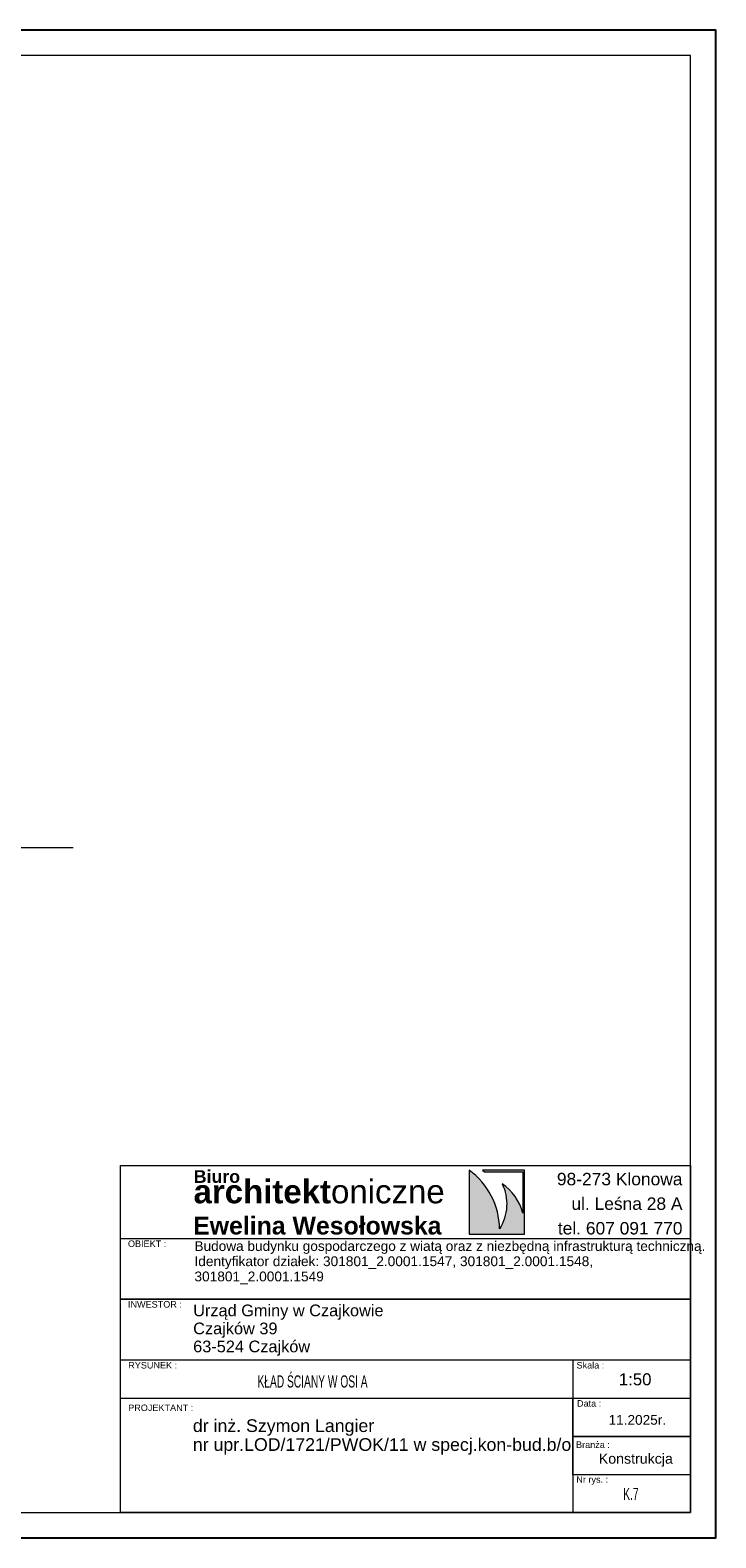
# Model space of a CAD drawing. Header units: centimetres. Extents: x 125945 to 146944, y 20629 to 31773.
# Tile 36 of 80: x 136931 to 137606, y 22758 to 24243. Entities that reach past the tile are written whole.
import ezdxf
from ezdxf.enums import TextEntityAlignment as Align

# ---------------------------------------------------------------- set-up
doc = ezdxf.new("R2010")
doc.units = ezdxf.units.CM
for name, color, linetype, lineweight in [('7TYTUŁY_Nr_pióra__10_Nr_pióra__134', 255, 'Continuous', 0), ('7TYTUŁY_Nr_pióra__181_Nr_pióra__7', 7, 'Continuous', 13), ('7TYTUŁY_Nr_pióra__201_Nr_pióra__7', 7, 'Continuous', 13), ('e-cad_cienkie', 88, 'Continuous', 15), ('e-cad_wypelnienia', 254, 'Continuous', 9), ('Opisy - Tekst_Nr_pióra__1_Nr_pióra__1', 7, 'Continuous', 13), ('Opisy - Tekst_Nr_pióra__1_Nr_pióra__7', 7, 'Continuous', 13), ('przerywana_Nr_pióra__1_Nr_pióra__7', 7, 'Continuous', 13), ('Rysunek 2D - Ogólne_Nr_pióra__1_Nr_pióra__7', 7, 'Continuous', 13)]:
    doc.layers.add(name, color=color, linetype=linetype, lineweight=lineweight)
doc.layers.add('BS_txc', color=1, linetype='Continuous')
doc.layers.add('BZ_prs', color=2, linetype='Continuous')
doc.styles.add('Arial', font='arial.ttf')
doc.styles.add('STYL_AUTOMATYCZNY_1', font='arial.ttf')
doc.styles.add('STYL_AUTOMATYCZNY_2', font='arial.ttf')
doc.styles.add('STYL_AUTOMATYCZNY_5', font='txt')

# ---------------------------------------------------------------- blocks, each defined once
blk = doc.blocks.new('ccc')
at = {"layer": 'BZ_prs', "style": 'Arial'}
for tag, width, p in [('REWIZJA', 1.5, (-194.8, 113.7)), ('NUMER', 0.8, (-349.1, 114.2))]:
    blk.add_attdef(tag, text='', height=69.6, dxfattribs=dict(at, width=width)).set_placement(p, align=Align.MIDDLE)

msp = doc.modelspace()

# ---------------------------------------------------------------- hatches: boundary and pattern name
at = {"layer": 'Rysunek 2D - Ogólne_Nr_pióra__1_Nr_pióra__7', "linetype": 'Continuous', "lineweight": 13}
msp.add_hatch(color=7, dxfattribs=at).paths.add_polyline_path([(137393.39, 23062.39, 0.2395378), (137363.39, 23120.08), (137363.39, 23057.18), (137417.9, 23057.18), (137417.9, 23120.08), (137376.49, 23120.08), (137378.74, 23118.48), (137416.47, 23118.48), (137416.47, 23077.79, 0.1738634), (137395.93, 23106.77, -0.2581487)])

# ---------------------------------------------------------------- linework, layer by layer
at = {"layer": '7TYTUŁY_Nr_pióra__10_Nr_pióra__134', "color": 255, "linetype": 'Continuous', "lineweight": 0, "flags": 128}
msp.add_lwpolyline([(137465.49, 22820.45), (137581.41, 22820.45), (137581.41, 22857.68), (137465.49, 22857.68)], close=True, dxfattribs=at)
at = {"layer": '7TYTUŁY_Nr_pióra__181_Nr_pióra__7', "color": 7, "linetype": 'Continuous', "lineweight": 13, "flags": 128}
msp.add_lwpolyline([(137581.41, 22782.95), (137020.25, 22782.95), (137020.25, 23124.57), (137581.41, 23124.57)], close=True, dxfattribs=at)
at = {"layer": '7TYTUŁY_Nr_pióra__201_Nr_pióra__7', "color": 7, "linetype": 'Continuous', "lineweight": 13, "flags": 128}
for points in [[(137581.41, 22992.95), (137020.25, 22992.95), (137020.25, 23052.95), (137581.41, 23052.95)], [(137581.41, 22932.95), (137020.25, 22932.95), (137020.25, 22992.95), (137581.41, 22992.95)], [(137465.49, 22782.95), (137581.41, 22782.95), (137581.41, 22932.95), (137465.49, 22932.95)], [(137581.41, 22782.95), (137020.25, 22782.95), (137020.25, 22895.45), (137581.41, 22895.45)], [(137581.41, 22857.68), (137465.49, 22857.68), (137465.49, 22895.45), (137581.41, 22895.45)], [(137581.41, 22819.9), (137465.49, 22819.9), (137465.49, 22857.68), (137581.41, 22857.68)]]:
    msp.add_lwpolyline(points, close=True, dxfattribs=at)
at = {"layer": 'Defpoints'}
msp.add_lwpolyline([(133206.41, 22757.95), (137606.41, 22757.95), (137606.41, 24242.95), (133206.41, 24242.95)], close=True, dxfattribs=at)
at = {"layer": 'e-cad_cienkie'}
msp.add_lwpolyline([(133356.41, 22782.95), (137581.41, 22782.95), (137581.41, 24217.95), (133356.41, 24217.95)], close=True, dxfattribs=at)
at = {"layer": 'e-cad_wypelnienia', "ltscale": 0.8}
msp.add_line((133411.45, 23437.82), (136973.63, 23437.82), dxfattribs=at)
at = {"layer": 'Rysunek 2D - Ogólne_Nr_pióra__1_Nr_pióra__7', "color": 7, "linetype": 'Continuous', "lineweight": 13, "flags": 128}
msp.add_lwpolyline([(137393.39, 23062.39, 0.2395378), (137363.39, 23120.08), (137363.39, 23057.18), (137417.9, 23057.18), (137417.9, 23120.08), (137376.49, 23120.08), (137378.74, 23118.48), (137416.47, 23118.48), (137416.47, 23077.79, 0.1738634), (137395.93, 23106.77, -0.2581487)], format="xyb", close=True, dxfattribs=at)

# ---------------------------------------------------------------- block references
at = {"layer": 'BS_txc'}
ref = msp.add_blockref('ccc', (137581.41, 22782.95), dxfattribs=dict(at, xscale=0.4, yscale=0.4, zscale=0.4))
ref.add_attrib('NUMER', 'K.7', dxfattribs={"layer": 'BZ_prs', "height": 12, "style": 'Arial', "width": 0.6}).set_placement((137522.81, 22801.2), align=Align.MIDDLE)
ref.add_attrib('REWIZJA', 'KŁAD ŚCIANY W OSI A', dxfattribs={"layer": 'BZ_prs', "height": 12, "style": 'Arial', "width": 0.6}).set_placement((137209.25, 22913.75), align=Align.MIDDLE)

# ---------------------------------------------------------------- texts
at = {"layer": 'Opisy - Tekst_Nr_pióra__1_Nr_pióra__1', "color": 7, "linetype": 'Continuous', "lineweight": 13, "insert": (137092.96, 23050.13), "char_height": 9.6, "width": 499.4477, "attachment_point": 1, "line_spacing_factor": 0.931879, "style": 'STYL_AUTOMATYCZNY_1'}
msp.add_mtext('\\A1;\\pxql,t234.347917;{\\fArial|b0|i0|c238|p0;Budowa budynku gospodarczego z wiatą oraz z niezbędną infrastrukturą techniczną.\\P\\H1.004933x;Identyfikator działek: 301801_2.0001.1547, 301801_2.0001.1548, \\P301801_2.0001.1549}', dxfattribs=at)
at = {"layer": 'Opisy - Tekst_Nr_pióra__1_Nr_pióra__7', "color": 7, "linetype": 'Continuous', "lineweight": 13, "attachment_point": 1, "style": 'STYL_AUTOMATYCZNY_2'}
for s, insert, char_height in [('\\A1;{\\pql;\\pt2249.98;\\fArial|b1|i0|c238|p0;\\W1.000000;architekt\\fArial|b0|i0|c238|p0;\\W1.000000;oniczne }', (137092.07, 23110.68), 23.25), ('\\A1;{\\pql;\\pt2250.09;\\fArial|b1|i0|c238|p0;\\W1.000000;Biuro }', (137092.27, 23120.09), 12.5), ('\\A1;{\\pql;\\pt2250.18;\\fArial|b1|i0|c238|p0;\\W1.000000;Ewelina Wesołowska}', (137091.71, 23074.23), 17.5)]:
    msp.add_mtext(s, dxfattribs=dict(at, insert=insert, char_height=char_height))
at = {"layer": 'Opisy - Tekst_Nr_pióra__1_Nr_pióra__7', "color": 7, "linetype": 'Continuous', "lineweight": 13, "style": 'STYL_AUTOMATYCZNY_1'}
for s, insert, char_height, attachment_point, line_spacing_factor in [('\\A1;{\\pqr;\\pt2250.64;\\fArial|b0|i0|c238|p0;\\W1.000000;98-273 Klonowa\\P\\pqr;\\pt2250.64;\\fArial|b0|i0|c238|p0;\\W1.000000;ul. Leśna 28 A\\P\\pqr;\\pt2250.64;\\fArial|b0|i0|c238|p0;\\W1.000000;tel. 607 091 770}', (137573.57, 23117.46), 12.25, 3, 1.185962), ('\\A1;{\\pql;\\pt2250.85;\\fArial|b0|i0|c238|p0;\\W1.000000;Urząd Gminy w Czajkowie\\P\\pql;\\pt2250.85;\\fArial|b0|i0|c238|p0;\\W1.000000;Czajków 39\\P\\pql;\\pt2250.85;\\fArial|b0|i0|c238|p0;\\W1.000000;63-524 Czajków}', (137091.71, 22987.7), 11.5, 1, 0.925461), ('{\\C256;dr inż. Szymon Langier}', (137091.38, 22874.7), 12.5, 1, 0.921422), ('{\\C256;nr upr.LOD/1721/PWOK/11 w specj.kon-bud.b/o}', (137091.38, 22856.12), 12.5, 1, 0.921422)]:
    msp.add_mtext(s, dxfattribs=dict(at, insert=insert, char_height=char_height, attachment_point=attachment_point, line_spacing_factor=line_spacing_factor))
at = {"layer": 'przerywana_Nr_pióra__1_Nr_pióra__7', "color": 7, "linetype": 'Continuous', "lineweight": 13, "attachment_point": 7, "style": 'STYL_AUTOMATYCZNY_5'}
for s, insert, char_height in [('\\A1;{\\pql;\\fArial Unicode MS|b0|i0|c0|p0;\\W1.000000;OBIEKT :}', (137027.45, 23044.36), 6.4), ('\\A1;{\\pql;\\fArial Unicode MS|b0|i0|c0|p0;\\W1.000000;INWESTOR :}', (137027.45, 22984.66), 6.4), ('\\A1;{\\pql;\\fArial Unicode MS|b0|i0|c0|p0;\\W1.000000;RYSUNEK :}', (137027.73, 22924.66), 6.4), ('\\A1;{\\pql;\\fArial Unicode MS|b0|i0|c0|p0;\\W1.000000;Skala :}', (137469.23, 22924.66), 6.4), ('\\A1;{\\pql;\\fArial Unicode MS|b0|i0|c0|p0;\\W1.000000;1:50}', (137510.87, 22908.01), 11.84), ('\\A1;{\\fArial Unicode MS|b0|i0|c0|p0;PROJEKTANT :}', (137027.71, 22882.77), 6.4), ('\\A1;{\\pql;\\fArial Unicode MS|b0|i0|c0|p0;\\W1.000000;Data :}', (137469.68, 22887.1), 6.4), ('\\A1;{\\pql;\\fArial Unicode MS|b0|i0|c0|p0;\\W1.000000;1\\fArial Unicode MS|b0|i0|c0|p0;\\W1.000000;1\\fArial Unicode MS|b0|i0|c0|p0;\\W1.000000;.2025r.}', (137500.75, 22869.22), 9.6), ('\\A1;{\\pql;\\fArial Unicode MS|b0|i0|c0|p0;\\W1.000000;Branża :}', (137468.75, 22846.43), 6.4), ('\\A1;\\pxql;{\\fArial Unicode MS|b0|i0|c0|p0;Konstrukcja}', (137491.14, 22827.96), 10), ('\\A1;{\\pql;\\fArial Unicode MS|b0|i0|c0|p0;\\W1.000000;Nr rys. :}', (137469.03, 22810.3), 6.4)]:
    msp.add_mtext(s, dxfattribs=dict(at, insert=insert, char_height=char_height))

doc.saveas('drawing.dxf')
